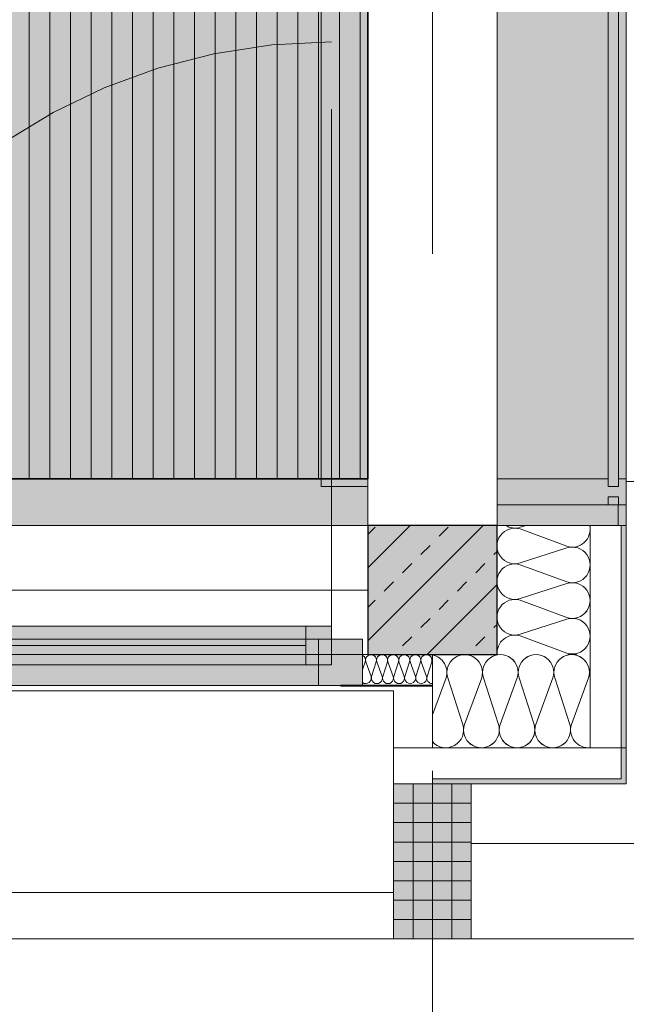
# Model space of a CAD drawing. Header units: metres. Extents: x -49 to 152, y -127 to 99.
# Tile 94 of 177: x -3.5 to -2.32, y -22.4 to -20.5. Entities that reach past the tile are written whole.
import ezdxf

# ---------------------------------------------------------------- set-up
doc = ezdxf.new("R2010")
doc.units = ezdxf.units.M
doc.header["$PDMODE"] = 1
doc.header["$PDSIZE"] = -2
for name, pattern in [('Achsen 01', [5.291531, 3.175, -1.058062, 0.352704, -0.705764]), ('gestrichelt - 01', [2, 1, -1]), ('ISO-07 Punktiert', [0.889, 0.127, -0.762]), ('Raster 01', [2, 1, -1]), ('VW-01 Strichlinie kurz', [2, 1, -1])]:
    doc.linetypes.add(name, pattern=pattern)
doc.layers.get('0').update_dxf_attribs({"lineweight": 25})
for name, color, linetype, lineweight, true_color in [('013_Beton und Stahlbetonarbeiten-000 Brüstung', 7, 'Continuous', 9, 0xa6a6a6), ('013_Beton und Stahlbetonarbeiten-000 Sichtbeton-334 Außenwandöf', 5, 'Continuous', 5, 0x0000ff), ('014_Fassadenarbeiten-000 Aufsicht Betonfertigteile', 7, 'Continuous', 9, 0xc0c0c0), ('014_Fassadenarbeiten-330 mineralische Dämmung', 7, 'Continuous', 9, 0x666666), ('031_Metallbauarbeiten-330 Aufsicht Metallbauarbeiten', 7, 'Continuous', 9, 0xa6a6a6), ('031_Metallbauarbeiten-350 Lamellendecke DS', 7, 'Continuous', 35, 0x666666), ('032_Metallarbeiten-Fenster', 7, 'Continuous', 13, 0x444444), ('032_Metallarbeiten-PR_Fassade', 7, 'Continuous', 13, 0x444444), ('AV1-Achsen', 1, 'Achsen 01', 18, 0xff0000), ('AV1-Raster', 7, 'Raster 01', 9, 0xa6a6a6)]:
    doc.layers.add(name, color=color, linetype=linetype, lineweight=lineweight, true_color=true_color)
for name, color, linetype, lineweight in [('013_Beton und Stahlbetonarbeiten-000 Unterzüge', 7, 'ISO-07 Punktiert', 13), ('013_Beton und Stahlbetonarbeiten-330 Außenstützen', 7, 'Continuous', 25), ('014_Fassadenarbeiten-330 Betonfertigteile vertikal', 7, 'Continuous', 9), ('030_Sonnenschutzarbeiten-BLENDSCHUTZ', 7, 'Continuous', 5), ('039_Trockenbauarbeiten-alllg.', 7, 'Continuous', 9), ('_1.35m (3D)', 7, 'Continuous', 9), ('_GRU (2D)', 7, 'Continuous', 9), ('_OG 3 (2D)', 7, 'Continuous', 9), ('_OG 3 - DS (2D)', 7, 'Continuous', 9), ('Bemaßung-Bemaßung', 7, 'Continuous', 9)]:
    doc.layers.add(name, color=color, linetype=linetype, lineweight=lineweight)
doc.layers.get('0').freeze()
doc.styles.add('Arial', font='arial.ttf')
doc.dimstyles.new('COE 50', dxfattribs={"dimtxt": 100.872396, "dimasz": 0.001414, "dimexe": 0.001, "dimexo": 0.01, "dimgap": 0.001, "dimtad": 1, "dimdec": 3, "dimtxsty": 'Arial', "dimblk": 'VW_SLASH-3', "dimblk1": 'VW_SLASH-3', "dimblk2": 'VW_SLASH-3', "dimcen": 0, "dimadec": 3, "dimazin": 0, "dimtfac": 0.8, "dimtdec": 3, "dimtix": 1, "dimtmove": 0, "dimatfit": 0, "dimldrblk": 'VW_SLASH-2', "dimfxl": 0.002, "dimfxlon": 1, "dimfrac": 2, "dimtolj": 1, "dimarcsym": 0})

# ---------------------------------------------------------------- blocks, each defined once
blk = doc.blocks.new('Group-4')
at = {"layer": 'AV1-Raster'}
blk.add_line((-2.7, -22.95), (-2.7, 1.35), dxfattribs=at)
blk = doc.blocks.new('1.35m (3D)')
at = {"layer": 'AV1-Raster', "color": 7}
blk.add_blockref('Group-4', (0, 0), dxfattribs=at)
blk = doc.blocks.new('VW_SLASH-3')
at = {"color": 0, "linetype": 'ByBlock', "lineweight": -2, "transparency": 16777216}
blk.add_line((0, 0), (-1, 0), dxfattribs=at)
at = {"color": 0, "linetype": 'Continuous', "lineweight": 15, "transparency": 16777216, "flags": 128}
blk.add_lwpolyline([(0.5, 0.5), (-0.5, -0.5)], dxfattribs=at)
blk = doc.blocks.new('*D81')
at = {"layer": '030_Sonnenschutzarbeiten-BLENDSCHUTZ', "color": 0, "lineweight": -2}
for p, q in [((0.425, -18.9), (0.575, -18.9)), ((0.525, -21.3293), (0.525, -18.9707)), ((0.425, -21.4), (0.575, -21.4))]:
    blk.add_line(p, q, dxfattribs=at)
at = {"layer": 'Defpoints', "color": 0}
for p in [(-2.915, -18.9), (0.525, -18.9), (-2.915, -21.4)]:
    blk.add_point(p, dxfattribs=at)
at = {"layer": '030_Sonnenschutzarbeiten-BLENDSCHUTZ', "color": 0, "lineweight": -2, "xscale": 0.070693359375, "yscale": 0.070693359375, "zscale": 0.070693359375}
for p, rotation in [((0.525, -18.9), 90), ((0.525, -21.4), 270)]:
    blk.add_blockref('VW_SLASH-3', p, dxfattribs=dict(at, rotation=rotation))
at = {"layer": '030_Sonnenschutzarbeiten-BLENDSCHUTZ', "color": 0, "lineweight": 13, "insert": (0.3992, -20.15), "char_height": 0.12609, "attachment_point": 5, "rotation": 90, "style": 'Arial'}
blk.add_mtext('\\A1;2,50', dxfattribs=at)
blk = doc.blocks.new('VW_SLASH-2')
at = {"color": 0, "linetype": 'ByBlock', "lineweight": -2, "transparency": 16777216}
blk.add_line((0, 0), (-1, 0), dxfattribs=at)
at = {"color": 0, "linetype": 'Continuous', "lineweight": 15, "transparency": 16777216, "flags": 128}
blk.add_lwpolyline([(0.5, 0.5), (-0.5, -0.5)], dxfattribs=at)
blk = doc.blocks.new('*D83')
at = {"layer": '030_Sonnenschutzarbeiten-BLENDSCHUTZ', "color": 0, "lineweight": -2}
for p, q in [((-5.4, -22.025), (-5.4, -22.175)), ((-2.825, -22.025), (-2.825, -22.175)), ((-2.8957, -22.125), (-5.3293, -22.125))]:
    blk.add_line(p, q, dxfattribs=at)
at = {"layer": 'Defpoints', "color": 0}
for p in [(-5.4, -21.385), (-2.825, -21.385), (-5.4, -22.125)]:
    blk.add_point(p, dxfattribs=at)
at = {"layer": '030_Sonnenschutzarbeiten-BLENDSCHUTZ', "color": 0, "lineweight": -2, "xscale": 0.070693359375, "yscale": 0.070693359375, "zscale": 0.070693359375, "rotation": 180}
blk.add_blockref('VW_SLASH-3', (-5.4, -22.125), dxfattribs=at)
at = {"layer": '030_Sonnenschutzarbeiten-BLENDSCHUTZ', "color": 0, "lineweight": -2, "xscale": 0.070693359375, "yscale": 0.070693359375, "zscale": 0.070693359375}
blk.add_blockref('VW_SLASH-3', (-2.825, -22.125), dxfattribs=at)
at = {"layer": '030_Sonnenschutzarbeiten-BLENDSCHUTZ', "color": 0, "lineweight": 13, "insert": (-4.1125, -21.9783), "char_height": 0.12609, "attachment_point": 5, "style": 'Arial'}
blk.add_mtext('\\A1;2,57\\S5^ ;', dxfattribs=at)
blk = doc.blocks.new('Group-319')
at = {"layer": '014_Fassadenarbeiten-330 mineralische Dämmung', "transparency": 33554687, "flags": 128}
for points in [[(-21.5876, 2.44, -0.324435), (-21.6002, 2.4016, -0.324435), (-21.6406, 2.4016, -0.324435), (-21.6532, 2.44), (-21.6199, 2.53, 0.324488), (-21.6325, 2.5685, 0.324488), (-21.6729, 2.5685, 0.324488), (-21.6855, 2.53), (-21.6565, 2.44, -0.324435), (-21.6691, 2.4016, -0.324435), (-21.7095, 2.4016, -0.324435), (-21.7221, 2.44), (-21.6888, 2.53, 0.54007), (-21.725, 2.5748)], [(-21.7221, 2.44, 1.372583), (-21.6565, 2.44), (-21.6855, 2.53, -1.372995), (-21.6199, 2.53), (-21.6532, 2.44, 1.372583), (-21.5876, 2.44), (-21.6165, 2.53, -1.372995), (-21.551, 2.53)], [(-21.7221, 2.44, 0.324435), (-21.7095, 2.4016, 0.324435), (-21.6691, 2.4016, 0.324435), (-21.6565, 2.44), (-21.6855, 2.53, -0.324488), (-21.6729, 2.5685, -0.324488), (-21.6325, 2.5685, -0.324488), (-21.6199, 2.53), (-21.6532, 2.44, 0.324435), (-21.6406, 2.4016, 0.324435), (-21.6002, 2.4016, 0.324435), (-21.5876, 2.44), (-21.6165, 2.53, -0.324488), (-21.604, 2.5685, -0.324488), (-21.5635, 2.5685, -0.324488), (-21.551, 2.53), (-21.5842, 2.44, 0.324435), (-21.5717, 2.4016, 0.324435), (-21.5312, 2.4016, 0.324435), (-21.5187, 2.44), (-21.5476, 2.53, -0.324488), (-21.535, 2.5685, -0.324488), (-21.4946, 2.5685, -0.324488), (-21.482, 2.53), (-21.5153, 2.44, 0.579745), (-21.475, 2.3958)], [(-21.475, 2.5187), (-21.4786, 2.53, -0.221906), (-21.475, 2.5589)], [(-21.725, 2.4384, -0.131588), (-21.725, 2.4205)]]:
    blk.add_lwpolyline(points, format="xyb", dxfattribs=at)
blk = doc.blocks.new('Group-320')
at = {"layer": '014_Fassadenarbeiten-330 mineralische Dämmung', "transparency": 33554687}
blk.add_blockref('Group-319', (0, 0), dxfattribs=at)
blk = doc.blocks.new('Parametric Object-48')
at = {"layer": '014_Fassadenarbeiten-330 mineralische Dämmung', "color": 7, "transparency": 33554687}
blk.add_blockref('Group-320', (0, 0), dxfattribs=at)
at = {"layer": '014_Fassadenarbeiten-330 mineralische Dämmung', "color": 0, "flags": 1}
for tag in ['IFC_UUID', 'instanceID', 'prm0_name', 'prm0_type', 'prm0_value', 'prm1_name', 'prm1_type', 'prm1_value', 'prm2_name', 'prm2_type', 'prm2_value', 'prm3_name', 'prm3_type', 'prm3_value', 'prm4_name', 'prm4_type', 'prm4_value', 'prm5_name', 'prm5_type', 'prm5_value', 'prm6_name', 'prm6_type', 'prm6_value']:
    blk.add_attdef(tag, (-2.5831, -21.7298), '', height=0.00018, dxfattribs=at)
blk = doc.blocks.new('Group-322')
at = {"layer": '014_Fassadenarbeiten-330 mineralische Dämmung', "transparency": 33554687, "flags": 128}
for points in [[(-21.77, 2.4668, 0.324435), (-21.7316, 2.4794, 0.324435), (-21.7316, 2.5198, 0.324435), (-21.77, 2.5324), (-21.86, 2.5035, -0.324488), (-21.8985, 2.516, -0.324488), (-21.8985, 2.5565, -0.324488), (-21.86, 2.569), (-21.77, 2.5358, 0.324435), (-21.7316, 2.5483, 0.324435), (-21.7316, 2.5888, 0.324435), (-21.77, 2.6013), (-21.86, 2.5724, -0.324488), (-21.8985, 2.585, -0.324488), (-21.8985, 2.6254, -0.324488), (-21.86, 2.638), (-21.77, 2.6047, 0.324435), (-21.7316, 2.6173, 0.324435), (-21.7316, 2.6577, 0.324435), (-21.77, 2.6703), (-21.86, 2.6414, -0.813291), (-21.8933, 2.7)], [(-21.7256, 2.7, -0.450728), (-21.77, 2.6737), (-21.8412, 2.7)], [(-21.77, 2.3979, 1.372583), (-21.77, 2.4635), (-21.86, 2.4345, -1.372995), (-21.86, 2.5001), (-21.77, 2.4668, 1.372583), (-21.77, 2.5324), (-21.86, 2.5035, -1.372995), (-21.86, 2.569), (-21.77, 2.5358, 1.372583), (-21.77, 2.6013), (-21.86, 2.5724, -1.372995), (-21.86, 2.638)], [(-21.77, 2.5324, -0.324435), (-21.7316, 2.5198, -0.324435), (-21.7316, 2.4794, -0.324435), (-21.77, 2.4668), (-21.86, 2.5001, 0.324488), (-21.8985, 2.4875, 0.324488), (-21.8985, 2.4471, 0.324488), (-21.86, 2.4345), (-21.77, 2.4635, -0.324435), (-21.7316, 2.4509, -0.324435), (-21.7316, 2.4105, -0.324435), (-21.77, 2.3979), (-21.86, 2.4312, 0.54007), (-21.9048, 2.395)], [(-21.7684, 2.395, -0.131588), (-21.7505, 2.395)]]:
    blk.add_lwpolyline(points, format="xyb", dxfattribs=at)
blk = doc.blocks.new('Group-323')
at = {"layer": '014_Fassadenarbeiten-330 mineralische Dämmung', "transparency": 33554687}
blk.add_blockref('Group-322', (0, 0), dxfattribs=at)
blk = doc.blocks.new('Parametric Object-49')
at = {"layer": '014_Fassadenarbeiten-330 mineralische Dämmung', "color": 7, "transparency": 33554687}
blk.add_blockref('Group-323', (0, 0), dxfattribs=at)
at = {"layer": '014_Fassadenarbeiten-330 mineralische Dämmung', "color": 0, "flags": 1}
for tag in ['IFC_UUID', 'instanceID', 'prm0_name', 'prm0_type', 'prm0_value', 'prm1_name', 'prm1_type', 'prm1_value', 'prm2_name', 'prm2_type', 'prm2_value', 'prm3_name', 'prm3_type', 'prm3_value', 'prm4_name', 'prm4_type', 'prm4_value', 'prm5_name', 'prm5_type', 'prm5_value', 'prm6_name', 'prm6_type', 'prm6_value']:
    blk.add_attdef(tag, (-2.7, -22.0175), '', height=0.00018, dxfattribs=at)
blk = doc.blocks.new('*D459')
at = {"layer": 'Bemaßung-Bemaßung', "color": 0, "linetype": 'Continuous', "lineweight": -2}
for p, q in [((-2.625, -24.175), (-2.625, -24.325)), ((-1.425, -24.175), (-1.425, -24.325)), ((-2.5543, -24.275), (-1.4957, -24.275))]:
    blk.add_line(p, q, dxfattribs=at)
at = {"layer": 'Defpoints', "color": 0}
for p in [(-2.625, -22.275), (-1.425, -22.275), (-1.425, -24.275)]:
    blk.add_point(p, dxfattribs=at)
at = {"layer": 'Bemaßung-Bemaßung', "color": 0, "lineweight": -2, "xscale": 0.070693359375, "yscale": 0.070693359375, "zscale": 0.070693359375, "rotation": 180}
blk.add_blockref('VW_SLASH-3', (-2.625, -24.275), dxfattribs=at)
at = {"layer": 'Bemaßung-Bemaßung', "color": 0, "lineweight": -2, "xscale": 0.070693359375, "yscale": 0.070693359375, "zscale": 0.070693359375}
blk.add_blockref('VW_SLASH-3', (-1.425, -24.275), dxfattribs=at)
at = {"layer": 'Bemaßung-Bemaßung', "color": 0, "insert": (-2.025, -24.1644), "char_height": 0.10087, "attachment_point": 5, "style": 'Arial'}
blk.add_mtext('\\A1;1,20', dxfattribs=at)
blk = doc.blocks.new('*D460')
at = {"layer": 'Bemaßung-Bemaßung', "color": 0, "linetype": 'Continuous', "lineweight": -2}
for p, q in [((-2.775, -24.175), (-2.775, -24.325)), ((-2.625, -24.175), (-2.625, -24.325)), ((-2.8457, -24.275), (-2.9164, -24.275)), ((-2.775, -24.275), (-2.625, -24.275)), ((-2.5543, -24.275), (-2.4836, -24.275))]:
    blk.add_line(p, q, dxfattribs=at)
at = {"layer": 'Defpoints', "color": 0}
for p in [(-2.775, -22.275), (-2.625, -22.275), (-2.625, -24.275)]:
    blk.add_point(p, dxfattribs=at)
at = {"layer": 'Bemaßung-Bemaßung', "color": 0, "lineweight": -2, "xscale": 0.070693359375, "yscale": 0.070693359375, "zscale": 0.070693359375}
blk.add_blockref('VW_SLASH-3', (-2.775, -24.275), dxfattribs=at)
at = {"layer": 'Bemaßung-Bemaßung', "color": 0, "lineweight": -2, "xscale": 0.070693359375, "yscale": 0.070693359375, "zscale": 0.070693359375, "rotation": 180}
blk.add_blockref('VW_SLASH-3', (-2.625, -24.275), dxfattribs=at)
at = {"layer": 'Bemaßung-Bemaßung', "color": 0, "insert": (-2.7, -24.5545), "char_height": 0.10087, "attachment_point": 5, "style": 'Arial'}
blk.add_mtext('\\A1;15', dxfattribs=at)
blk = doc.blocks.new('*D461')
at = {"layer": 'Bemaßung-Bemaßung', "color": 0, "linetype": 'Continuous', "lineweight": -2}
for p, q in [((-3.975, -24.175), (-3.975, -24.325)), ((-2.775, -24.175), (-2.775, -24.325)), ((-3.9043, -24.275), (-2.8457, -24.275))]:
    blk.add_line(p, q, dxfattribs=at)
at = {"layer": 'Defpoints', "color": 0}
for p in [(-3.975, -22.275), (-2.775, -22.275), (-2.775, -24.275)]:
    blk.add_point(p, dxfattribs=at)
at = {"layer": 'Bemaßung-Bemaßung', "color": 0, "lineweight": -2, "xscale": 0.070693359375, "yscale": 0.070693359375, "zscale": 0.070693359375, "rotation": 180}
blk.add_blockref('VW_SLASH-3', (-3.975, -24.275), dxfattribs=at)
at = {"layer": 'Bemaßung-Bemaßung', "color": 0, "lineweight": -2, "xscale": 0.070693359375, "yscale": 0.070693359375, "zscale": 0.070693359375}
blk.add_blockref('VW_SLASH-3', (-2.775, -24.275), dxfattribs=at)
at = {"layer": 'Bemaßung-Bemaßung', "color": 0, "insert": (-3.375, -24.1644), "char_height": 0.10087, "attachment_point": 5, "style": 'Arial'}
blk.add_mtext('\\A1;1,20', dxfattribs=at)
blk = doc.blocks.new('*D544')
at = {"layer": 'Bemaßung-Bemaßung', "color": 0, "lineweight": -2}
for p, q in [((-5.275, -23.675), (-5.275, -23.825)), ((-2.825, -23.675), (-2.825, -23.825)), ((-2.8957, -23.775), (-5.2043, -23.775))]:
    blk.add_line(p, q, dxfattribs=at)
at = {"layer": 'Defpoints', "color": 0}
for p in [(-5.275, -21.475), (-2.825, -21.475), (-5.275, -23.775)]:
    blk.add_point(p, dxfattribs=at)
at = {"layer": 'Bemaßung-Bemaßung', "color": 0, "lineweight": -2, "xscale": 0.070693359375, "yscale": 0.070693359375, "zscale": 0.070693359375, "rotation": 180}
blk.add_blockref('VW_SLASH-3', (-5.275, -23.775), dxfattribs=at)
at = {"layer": 'Bemaßung-Bemaßung', "color": 0, "lineweight": -2, "xscale": 0.070693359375, "yscale": 0.070693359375, "zscale": 0.070693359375}
blk.add_blockref('VW_SLASH-3', (-2.825, -23.775), dxfattribs=at)
at = {"layer": 'Bemaßung-Bemaßung', "color": 0, "insert": (-4.05, -23.6644), "char_height": 0.10087, "attachment_point": 5, "style": 'Arial'}
blk.add_mtext('\\A1;2,45', dxfattribs=at)
blk = doc.blocks.new('*D545')
at = {"layer": 'Bemaßung-Bemaßung', "color": 0, "lineweight": -2}
for p, q in [((-2.825, -23.675), (-2.825, -23.825)), ((-2.575, -23.675), (-2.575, -23.825)), ((-2.6457, -23.775), (-2.7543, -23.775))]:
    blk.add_line(p, q, dxfattribs=at)
at = {"layer": 'Defpoints', "color": 0}
for p in [(-2.825, -21.475), (-2.575, -21.475), (-2.825, -23.775)]:
    blk.add_point(p, dxfattribs=at)
at = {"layer": 'Bemaßung-Bemaßung', "color": 0, "lineweight": -2, "xscale": 0.070693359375, "yscale": 0.070693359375, "zscale": 0.070693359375, "rotation": 180}
blk.add_blockref('VW_SLASH-3', (-2.825, -23.775), dxfattribs=at)
at = {"layer": 'Bemaßung-Bemaßung', "color": 0, "lineweight": -2, "xscale": 0.070693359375, "yscale": 0.070693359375, "zscale": 0.070693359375}
blk.add_blockref('VW_SLASH-3', (-2.575, -23.775), dxfattribs=at)
at = {"layer": 'Bemaßung-Bemaßung', "color": 0, "insert": (-2.7, -23.6735), "char_height": 0.10087, "attachment_point": 5, "style": 'Arial'}
blk.add_mtext('\\A1;25', dxfattribs=at)
blk = doc.blocks.new('*D546')
at = {"layer": 'Bemaßung-Bemaßung', "color": 0, "lineweight": -2}
for p, q in [((-2.575, -23.675), (-2.575, -23.825)), ((-0.125, -23.675), (-0.125, -23.825)), ((-0.1957, -23.775), (-2.5043, -23.775))]:
    blk.add_line(p, q, dxfattribs=at)
at = {"layer": 'Defpoints', "color": 0}
for p in [(-2.575, -21.475), (-0.125, -21.725), (-2.575, -23.775)]:
    blk.add_point(p, dxfattribs=at)
at = {"layer": 'Bemaßung-Bemaßung', "color": 0, "lineweight": -2, "xscale": 0.070693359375, "yscale": 0.070693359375, "zscale": 0.070693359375, "rotation": 180}
blk.add_blockref('VW_SLASH-3', (-2.575, -23.775), dxfattribs=at)
at = {"layer": 'Bemaßung-Bemaßung', "color": 0, "lineweight": -2, "xscale": 0.070693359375, "yscale": 0.070693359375, "zscale": 0.070693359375}
blk.add_blockref('VW_SLASH-3', (-0.125, -23.775), dxfattribs=at)
at = {"layer": 'Bemaßung-Bemaßung', "color": 0, "insert": (-1.35, -23.6644), "char_height": 0.10087, "attachment_point": 5, "style": 'Arial'}
blk.add_mtext('\\A1;2,45', dxfattribs=at)
blk = doc.blocks.new('*D745')
at = {"layer": 'Bemaßung-Bemaßung', "color": 0, "linetype": 'Continuous', "lineweight": -2}
for p, q in [((-7.975, -23.175), (-7.975, -23.325)), ((-2.575, -23.175), (-2.575, -23.325)), ((-2.6457, -23.275), (-7.9043, -23.275))]:
    blk.add_line(p, q, dxfattribs=at)
at = {"layer": 'Defpoints', "color": 0}
for p in [(-7.975, -21.475), (-2.575, -21.475), (-7.975, -23.275)]:
    blk.add_point(p, dxfattribs=at)
at = {"layer": 'Bemaßung-Bemaßung', "color": 0, "lineweight": -2, "xscale": 0.070693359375, "yscale": 0.070693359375, "zscale": 0.070693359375, "rotation": 180}
blk.add_blockref('VW_SLASH-3', (-7.975, -23.275), dxfattribs=at)
at = {"layer": 'Bemaßung-Bemaßung', "color": 0, "lineweight": -2, "xscale": 0.070693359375, "yscale": 0.070693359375, "zscale": 0.070693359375}
blk.add_blockref('VW_SLASH-3', (-2.575, -23.275), dxfattribs=at)
at = {"layer": 'Bemaßung-Bemaßung', "color": 0, "insert": (-5.275, -23.1644), "char_height": 0.10087, "attachment_point": 5, "style": 'Arial'}
blk.add_mtext('\\A1;5,40', dxfattribs=at)
blk = doc.blocks.new('*D746')
at = {"layer": 'Bemaßung-Bemaßung', "color": 0, "linetype": 'Continuous', "lineweight": -2}
for p, q in [((-2.575, -23.175), (-2.575, -23.325)), ((-0.21, -23.175), (-0.21, -23.325)), ((-0.2807, -23.275), (-2.5043, -23.275))]:
    blk.add_line(p, q, dxfattribs=at)
at = {"layer": 'Defpoints', "color": 0}
for p in [(-0.21, -21.39), (-2.575, -21.475), (-2.575, -23.275)]:
    blk.add_point(p, dxfattribs=at)
at = {"layer": 'Bemaßung-Bemaßung', "color": 0, "lineweight": -2, "xscale": 0.070693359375, "yscale": 0.070693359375, "zscale": 0.070693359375, "rotation": 180}
blk.add_blockref('VW_SLASH-3', (-2.575, -23.275), dxfattribs=at)
at = {"layer": 'Bemaßung-Bemaßung', "color": 0, "lineweight": -2, "xscale": 0.070693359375, "yscale": 0.070693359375, "zscale": 0.070693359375}
blk.add_blockref('VW_SLASH-3', (-0.21, -23.275), dxfattribs=at)
at = {"layer": 'Bemaßung-Bemaßung', "color": 0, "insert": (-1.3925, -23.1476), "char_height": 0.100872, "attachment_point": 5, "style": 'Arial'}
blk.add_mtext('\\A1;2,36\\S5^ ;', dxfattribs=at)
blk = doc.blocks.new('Group-427')
at = {"layer": '032_Metallarbeiten-PR_Fassade', "linetype": 'Continuous', "lineweight": 0}
for color, points in [(7, [(-2.575, -13.965), (-2.325, -13.965), (-2.325, -21.475), (-2.575, -21.475)]), (253, [(-2.34, -21.42), (-2.36, -21.42), (-2.36, -21.435), (-2.575, -21.435), (-2.575, -21.385), (-2.36, -21.385), (-2.36, -21.4), (-2.34, -21.4), (-2.34, -21.385), (-2.325, -21.385), (-2.325, -21.435), (-2.34, -21.435)])]:
    blk.add_hatch(color=color, dxfattribs=at).paths.add_polyline_path(points)
at = {"layer": '032_Metallarbeiten-PR_Fassade', "linetype": 'Continuous', "lineweight": 0, "transparency": 33554564}
blk.add_hatch(color=255, dxfattribs=at).paths.add_polyline_path([(-2.3408, -21.475), (-2.575, -21.475), (-2.575, -21.435), (-2.3408, -21.435)])
at = {"layer": '032_Metallarbeiten-PR_Fassade', "color": 251, "flags": 128}
for points in [[(-2.575, -13.965), (-2.325, -13.965), (-2.325, -21.475), (-2.575, -21.475)], [(-2.34, -20.26), (-2.34, -21.4), (-2.36, -21.4), (-2.36, -20.26)], [(-2.34, -21.42), (-2.36, -21.42), (-2.36, -21.435), (-2.575, -21.435), (-2.575, -21.385), (-2.36, -21.385), (-2.36, -21.4), (-2.34, -21.4), (-2.34, -21.385), (-2.325, -21.385), (-2.325, -21.435), (-2.34, -21.435)], [(-2.3408, -21.475), (-2.575, -21.475), (-2.575, -21.435), (-2.3408, -21.435)]]:
    blk.add_lwpolyline(points, close=True, dxfattribs=at)
blk = doc.blocks.new('COE - Fenster 01')
at = {"layer": '032_Metallarbeiten-Fenster', "linetype": 'Continuous', "lineweight": 0}
for points in [[(-0.03, 2.515), (-0.03, 2.43), (0.06, 2.43), (0.06, 2.515)], [(0.02, 2.455), (0.02, 2.405), (-0.055, 2.405), (-0.055, 2.455)], [(-0.03, 2.43), (0.06, 2.43), (0.06, 0.17), (-0.03, 0.17)], [(0.02, 2.405), (0.02, 1.375), (-0.055, 1.375), (-0.055, 2.405)]]:
    blk.add_hatch(color=7, dxfattribs=at).paths.add_polyline_path(points)
at = {"layer": '032_Metallarbeiten-Fenster', "color": 7, "linetype": 'gestrichelt - 01', "lineweight": 18, "transparency": 33554687}
blk.add_line((-0.055, 2.455), (-1.185, 2.455), dxfattribs=at)
at = {"layer": '032_Metallarbeiten-Fenster', "color": 7, "lineweight": 18}
blk.add_line((-0.0175, 2.405), (-0.0175, 1.375), dxfattribs=at)
at = {"layer": '032_Metallarbeiten-Fenster', "color": 7, "lineweight": 18, "flags": 128}
for points in [[(-0.03, 2.515), (-0.03, 2.43), (0.06, 2.43), (0.06, 2.515)], [(0.02, 2.455), (0.02, 2.405), (-0.055, 2.405), (-0.055, 2.455)], [(-0.03, 2.43), (0.06, 2.43), (0.06, 0.17), (-0.03, 0.17)], [(0.02, 2.405), (0.02, 1.375), (-0.055, 1.375), (-0.055, 2.405)]]:
    blk.add_lwpolyline(points, close=True, dxfattribs=at)
at = {"layer": '032_Metallarbeiten-Fenster', "color": 7, "linetype": 'gestrichelt - 01', "lineweight": 18, "transparency": 33554687}
blk.add_arc((-0.055, 2.455), 1.13, 180.0004, 270, dxfattribs=at)
blk = doc.blocks.new('Group-454')
at = {"layer": '014_Fassadenarbeiten-330 mineralische Dämmung', "transparency": 33554687, "flags": 128}
for points in [[(15.4589, -23.284, 0.513088), (15.4692, -23.27), (15.4602, -23.242, -1.372995), (15.4806, -23.242), (15.4703, -23.27, 1.372583), (15.4907, -23.27), (15.4817, -23.242, -1.372995), (15.5021, -23.242), (15.4917, -23.27, 1.372583), (15.5121, -23.27)], [(15.4703, -23.27, 1.372583), (15.4907, -23.27), (15.4817, -23.242, -1.372995), (15.5021, -23.242), (15.4917, -23.27, 1.372583), (15.5121, -23.27), (15.5031, -23.242, -1.372995), (15.5235, -23.242), (15.5132, -23.27, 1.372583), (15.5336, -23.27), (15.5246, -23.242, -1.372995), (15.545, -23.242), (15.5346, -23.27, 1.372583), (15.555, -23.27), (15.546, -23.242, -1.372995), (15.5664, -23.242)], [(15.5132, -23.27, 0.324435), (15.5171, -23.282, 0.324435), (15.5297, -23.282, 0.324435), (15.5336, -23.27), (15.5246, -23.242, -0.324488), (15.5285, -23.23, -0.324488), (15.5411, -23.23, -0.324488), (15.545, -23.242), (15.5346, -23.27, 0.324435), (15.5385, -23.282, 0.324435), (15.5511, -23.282, 0.324435), (15.555, -23.27), (15.546, -23.242, -0.324488), (15.5499, -23.23, -0.324488), (15.5625, -23.23, -0.324488), (15.5664, -23.242), (15.5561, -23.27, 0.324435), (15.56, -23.282, 0.324435), (15.5726, -23.282, 0.324435), (15.5765, -23.27), (15.5675, -23.242, -0.324488), (15.5714, -23.23, -0.324488), (15.584, -23.23, -0.324488), (15.5879, -23.242), (15.5775, -23.27, 0.719228), (15.5939, -23.2821)], [(15.5939, -23.2574), (15.5889, -23.242, -0.356824), (15.5939, -23.2294)]]:
    blk.add_lwpolyline(points, format="xyb", dxfattribs=at)
blk = doc.blocks.new('Group-458')
at = {"layer": '014_Fassadenarbeiten-330 mineralische Dämmung', "transparency": 33554687}
blk.add_blockref('Group-454', (0, 0), dxfattribs=at)
blk = doc.blocks.new('Parametric Object-63')
at = {"layer": '014_Fassadenarbeiten-330 mineralische Dämmung', "color": 7, "transparency": 33554687}
blk.add_blockref('Group-458', (0, 0), dxfattribs=at)
at = {"layer": '014_Fassadenarbeiten-330 mineralische Dämmung', "color": 0, "flags": 1}
for tag in ['IFC_UUID', 'instanceID', 'prm0_name', 'prm0_type', 'prm0_value', 'prm1_name', 'prm1_type', 'prm1_value', 'prm2_name', 'prm2_type', 'prm2_value', 'prm3_name', 'prm3_type', 'prm3_value', 'prm4_name', 'prm4_type', 'prm4_value', 'prm5_name', 'prm5_type', 'prm5_value', 'prm6_name', 'prm6_type', 'prm6_value']:
    blk.add_attdef(tag, (-2.835, -21.7974), '', height=0.00018, dxfattribs=at)
blk = doc.blocks.new('Group-881')
at = {"layer": 'AV1-Achsen'}
blk.add_line((-43.35, -21.6), (4.2, -21.6), dxfattribs=at)
blk = doc.blocks.new('GRU (2D)')
at = {"layer": 'AV1-Achsen', "color": 7}
blk.add_blockref('Group-881', (0, 0), dxfattribs=at)
blk = doc.blocks.new('OG 3 - DS (2D)')
at = {"layer": '030_Sonnenschutzarbeiten-BLENDSCHUTZ', "linetype": 'Continuous', "lineweight": 0, "transparency": 33554610}
for points in [[(-2.915, -21.4), (-2.825, -21.4), (-2.825, -18.9), (-2.915, -18.9)], [(-2.825, -21.385), (-2.825, -21.475), (-5.4, -21.475), (-5.4, -21.385)]]:
    blk.add_hatch(color=6, dxfattribs=at).paths.add_polyline_path(points)
at = {"layer": '031_Metallbauarbeiten-350 Lamellendecke DS', "linetype": 'Continuous', "lineweight": 0, "transparency": 33554508}
for color, points in [(254, [(-5.55, -16.075), (-7.975, -16.075), (-7.975, -21.385), (-2.825, -21.385), (-2.825, -16.075), (-5.25, -16.075), (-5.25, -16.3454), (-5.55, -16.3454)]), (40, [(-7.975, -16.075), (-2.825, -16.075), (-2.825, -21.385), (-7.975, -21.385)])]:
    blk.add_hatch(color=color, dxfattribs=at).paths.add_polyline_path(points)
at = {"layer": '031_Metallbauarbeiten-350 Lamellendecke DS', "linetype": 'Continuous', "lineweight": 9, "transparency": 33554508}
h = blk.add_hatch(dxfattribs=at)
h.set_pattern_fill('Lamellendecke', color=252, style=0, pattern_type=2)
h.set_pattern_definition([(90, (0, 0), (0.04, 0), [])])
h.paths.add_polyline_path([(-5.55, -16.075), (-7.975, -16.075), (-7.975, -21.385), (-2.825, -21.385), (-2.825, -16.075), (-5.25, -16.075), (-5.25, -16.3454), (-5.55, -16.3454)])
at = {"layer": '030_Sonnenschutzarbeiten-BLENDSCHUTZ', "color": 6, "lineweight": 13, "flags": 128}
for points in [[(-2.915, -21.4), (-2.825, -21.4), (-2.825, -18.9), (-2.915, -18.9)], [(-2.825, -21.385), (-2.825, -21.475), (-5.4, -21.475), (-5.4, -21.385)]]:
    blk.add_lwpolyline(points, close=True, dxfattribs=at)
at = {"layer": '031_Metallbauarbeiten-350 Lamellendecke DS', "flags": 128}
blk.add_lwpolyline([(-5.55, -16.075), (-7.975, -16.075), (-7.975, -21.385), (-2.825, -21.385), (-2.825, -16.075), (-5.25, -16.075), (-5.25, -16.3454), (-5.55, -16.3454)], close=True, dxfattribs=at)
at = {"layer": '030_Sonnenschutzarbeiten-BLENDSCHUTZ', "color": 7, "lineweight": 13}
for p1, p2, distance, text, picture, middle in [((-2.915, -21.4), (-2.915, -18.9), -3.44, '2,50', '*D81', (0.3992, -20.15)), ((-2.825, -21.385), (-5.4, -21.385), 0.74, '2,57\\S5^ ;', '*D83', (-4.1125, -21.9783))]:
    dim = blk.add_aligned_dim(p1=p1, p2=p2, distance=distance, text=text, dimstyle='COE 50', override={"dimtxt": 0.12609, "dimasz": 0.070693, "dimexe": 0.05, "dimgap": 0.05, "dimpost": '<>', "dimtxsty": 'Arial', "dimtmove": 2, "dimfxl": 0.1}, dxfattribs=at)
    dim.commit()
    dim.dimension.update_dxf_attribs({"geometry": picture, "text_midpoint": middle})
blk = doc.blocks.new('OG 3 (2D)')
at = {"layer": '013_Beton und Stahlbetonarbeiten-000 Unterzüge', "linetype": 'VW-01 Strichlinie kurz', "flags": 128}
blk.add_lwpolyline([(-2.825, -13.625), (-2.575, -13.625), (-2.575, -21.475), (-2.825, -21.475)], close=True, dxfattribs=at)
at = {"layer": '014_Fassadenarbeiten-000 Aufsicht Betonfertigteile', "flags": 128}
blk.add_lwpolyline([(-39.455, -21.905), (0.305, -21.905), (0.675, -22.275), (-39.825, -22.275)], close=True, dxfattribs=at)
at = {"layer": 'Bemaßung-Bemaßung', "linetype": 'Continuous'}
for base, p1, p2, text, override, picture, middle in [((-2.775, -24.275), (-3.975, -22.275), (-2.775, -22.275), '1,20', {"dimtxt": 0.100872, "dimasz": 0.070693, "dimexe": 0.05, "dimgap": 0.05, "dimpost": '<>', "dimtxsty": 'Arial', "dimtmove": 2, "dimfxl": 0.1}, '*D461', (-3.375, -24.1644)), ((-2.625, -24.275), (-2.775, -22.275), (-2.625, -22.275), '15', {"dimtxt": 0.100872, "dimasz": 0.070693, "dimexe": 0.05, "dimgap": 0.05, "dimpost": '<>', "dimtxsty": 'Arial', "dimtix": 0, "dimtmove": 2, "dimfxl": 0.1}, '*D460', (-2.7, -24.5545)), ((-1.425, -24.275), (-2.625, -22.275), (-1.425, -22.275), '1,20', {"dimtxt": 0.100872, "dimasz": 0.070693, "dimexe": 0.05, "dimgap": 0.05, "dimpost": '<>', "dimtxsty": 'Arial', "dimtmove": 2, "dimfxl": 0.1}, '*D459', (-2.025, -24.1644))]:
    dim = blk.add_linear_dim(base=base, p1=p1, p2=p2, text=text, dimstyle='COE 50', override=override, dxfattribs=at)
    dim.commit()
    dim.dimension.update_dxf_attribs({"geometry": picture, "text_midpoint": middle})
at = {"color": 255}
for points, layer in [([(-5.275, -21.725), (-5.275, -21.475), (-2.825, -21.475), (-2.825, -21.725)], '013_Beton und Stahlbetonarbeiten-000 Brüstung'), ([(-2.325, -21.39), (-2.325, -21.975), (-2.625, -21.975), (-2.625, -22.09), (-0.075, -22.09), (-0.075, -21.725), (-0.125, -21.725), (-0.125, -21.475), (-0.21, -21.39)], '031_Metallbauarbeiten-330 Aufsicht Metallbauarbeiten'), ([(-5.4, -21.795), (-2.775, -21.795), (-2.775, -22.185), (-5.4, -22.185)], '031_Metallbauarbeiten-330 Aufsicht Metallbauarbeiten')]:
    blk.add_wipeout(points, dxfattribs=at).dxf.layer = layer
at = {"layer": '013_Beton und Stahlbetonarbeiten-330 Außenstützen', "linetype": 'Continuous', "lineweight": 0, "true_color": 0xc0c0c0}
blk.add_hatch(color=9, dxfattribs=at).paths.add_polyline_path([(-2.575, -21.475), (-2.825, -21.475), (-2.825, -21.725), (-2.575, -21.725)])
at = {"layer": '013_Beton und Stahlbetonarbeiten-330 Außenstützen', "linetype": 'Continuous', "lineweight": 13}
h = blk.add_hatch(dxfattribs=at)
h.set_pattern_fill('Stahlbeton', color=251, style=0, pattern_type=2)
h.set_pattern_definition([(45, (0, 0), (0.0707107, -0.0707107), [0.025, -0.025])])
h.paths.add_polyline_path([(-2.575, -21.475), (-2.825, -21.475), (-2.825, -21.725), (-2.575, -21.725)])
h = blk.add_hatch(dxfattribs=at)
h.set_pattern_fill('Stahlbeton-1', color=251, style=0, pattern_type=2)
h.set_pattern_definition([(-135, (0.03106, -0.03313), (0.0707107, -0.0707107), [])])
h.paths.add_polyline_path([(-2.575, -21.475), (-2.825, -21.475), (-2.825, -21.725), (-2.575, -21.725)])
at = {"layer": '014_Fassadenarbeiten-330 Betonfertigteile vertikal', "linetype": 'Continuous', "lineweight": 0}
blk.add_hatch(color=9, dxfattribs=at).paths.add_polyline_path([(-2.625, -21.975), (-2.775, -21.975), (-2.775, -22.275), (-2.625, -22.275)])
at = {"layer": '014_Fassadenarbeiten-330 Betonfertigteile vertikal', "linetype": 'Continuous', "lineweight": 9}
h = blk.add_hatch(dxfattribs=at)
h.set_pattern_fill('Stahlbetonfertigteil', color=8, style=0, pattern_type=2)
h.set_pattern_definition([(-90, (0, 0), (0.0375, 0), [])])
h.paths.add_polyline_path([(-2.625, -21.975), (-2.775, -21.975), (-2.775, -22.275), (-2.625, -22.275)])
at = {"layer": '014_Fassadenarbeiten-330 Betonfertigteile vertikal', "linetype": 'Continuous', "lineweight": 13}
h = blk.add_hatch(dxfattribs=at)
h.set_pattern_fill('Stahlbetonfertigteil-1', color=8, style=0, pattern_type=2)
h.set_pattern_definition([(0, (0, 0), (2e-18, -0.0375), [])])
h.paths.add_polyline_path([(-2.625, -21.975), (-2.775, -21.975), (-2.775, -22.275), (-2.625, -22.275)])
at = {"layer": '032_Metallarbeiten-Fenster', "linetype": 'Continuous', "lineweight": 0, "transparency": 33554687}
blk.add_hatch(color=181, dxfattribs=at).paths.add_polyline_path([(-2.8769, -21.7843), (-2.7, -21.7843), (-2.7, -21.7863), (-2.8769, -21.7863)])
at = {"layer": '013_Beton und Stahlbetonarbeiten-000 Brüstung', "flags": 128}
blk.add_lwpolyline([(-5.275, -21.725), (-5.275, -21.475), (-2.825, -21.475), (-2.825, -21.725)], close=True, dxfattribs=at)
at = {"layer": '013_Beton und Stahlbetonarbeiten-000 Sichtbeton-334 Außenwandöf', "color": 30}
for points in [[(-2.825, -21.475), (-2.575, -21.475), (-2.775, -21.525), (-2.575, -21.525)], [(-2.775, -21.525), (-2.775, -21.725), (-2.825, -21.475), (-2.825, -21.725)]]:
    blk.add_solid(points, dxfattribs=at)
at = {"layer": '013_Beton und Stahlbetonarbeiten-000 Unterzüge', "linetype": 'VW-01 Strichlinie kurz', "flags": 128}
blk.add_lwpolyline([(-5.275, -21.725), (-5.275, -21.475), (-2.825, -21.475), (-2.825, -21.725)], close=True, dxfattribs=at)
at = {"layer": '013_Beton und Stahlbetonarbeiten-330 Außenstützen', "flags": 128}
blk.add_lwpolyline([(-2.575, -21.475), (-2.825, -21.475), (-2.825, -21.725), (-2.575, -21.725)], close=True, dxfattribs=at)
at = {"layer": '014_Fassadenarbeiten-330 Betonfertigteile vertikal', "flags": 128}
blk.add_lwpolyline([(-2.625, -21.975), (-2.775, -21.975), (-2.775, -22.275), (-2.625, -22.275)], close=True, dxfattribs=at)
at = {"layer": '014_Fassadenarbeiten-330 mineralische Dämmung', "flags": 128}
blk.add_lwpolyline([(-2.7, -21.905), (-2.395, -21.905), (-2.395, -21.475), (-2.575, -21.475), (-2.575, -21.725), (-2.7, -21.725)], close=True, dxfattribs=at)
at = {"layer": '031_Metallbauarbeiten-330 Aufsicht Metallbauarbeiten', "flags": 128}
for points in [[(-2.325, -21.39), (-2.325, -21.975), (-2.625, -21.975), (-2.625, -22.09), (-0.075, -22.09), (-0.075, -21.725), (-0.125, -21.725), (-0.125, -21.475), (-0.21, -21.39)], [(-5.4, -21.795), (-2.775, -21.795), (-2.775, -22.185), (-5.4, -22.185)]]:
    blk.add_lwpolyline(points, close=True, dxfattribs=at)
at = {"layer": '032_Metallarbeiten-Fenster', "color": 7, "linetype": 'Continuous', "lineweight": 9, "transparency": 33554687, "flags": 128}
blk.add_lwpolyline([(-2.8769, -21.7843), (-2.7, -21.7843), (-2.7, -21.7863), (-2.8769, -21.7863)], close=True, dxfattribs=at)
at = {"layer": '039_Trockenbauarbeiten-alllg.'}
blk.add_line((-5.275, -21.6), (-2.825, -21.6), dxfattribs=at)
at = {"layer": '014_Fassadenarbeiten-330 mineralische Dämmung', "rotation": 90}
for name in ['Parametric Object-48', 'Parametric Object-49']:
    blk.add_blockref(name, (0, 0), dxfattribs=at)
at = {"layer": '014_Fassadenarbeiten-330 mineralische Dämmung', "xscale": -1}
blk.add_blockref('Parametric Object-63', (12.7589, 1.503), dxfattribs=at)
at = {"layer": '032_Metallarbeiten-Fenster', "color": 7, "rotation": 270}
blk.add_blockref('COE - Fenster 01', (-5.35, -21.725), dxfattribs=at)
at = {"layer": 'Bemaßung-Bemaßung', "linetype": 'Continuous'}
for base, p1, p2, text, picture, middle in [((-2.575, -23.275), (-0.21, -21.39), (-2.575, -21.475), '2,36\\S5^ ;', '*D746', (-1.3925, -23.1476)), ((-7.975, -23.275), (-2.575, -21.475), (-7.975, -21.475), '5,40', '*D745', (-5.275, -23.1644))]:
    dim = blk.add_linear_dim(base=base, p1=p1, p2=p2, text=text, dimstyle='COE 50', override={"dimtxt": 0.100872, "dimasz": 0.070693, "dimexe": 0.05, "dimgap": 0.05, "dimpost": '<>', "dimtxsty": 'Arial', "dimtmove": 2, "dimfxl": 0.1}, dxfattribs=at)
    dim.commit()
    dim.dimension.update_dxf_attribs({"geometry": picture, "text_midpoint": middle})
at = {"layer": 'Bemaßung-Bemaßung'}
for base, p1, p2, text, picture, middle in [((-5.275, -23.775), (-2.825, -21.475), (-5.275, -21.475), '2,45', '*D544', (-4.05, -23.6644)), ((-2.825, -23.775), (-2.575, -21.475), (-2.825, -21.475), '25', '*D545', (-2.7, -23.6735)), ((-2.575, -23.775), (-0.125, -21.725), (-2.575, -21.475), '2,45', '*D546', (-1.35, -23.6644))]:
    dim = blk.add_linear_dim(base=base, p1=p1, p2=p2, text=text, dimstyle='COE 50', override={"dimtxt": 0.100872, "dimasz": 0.070693, "dimexe": 0.05, "dimgap": 0.05, "dimpost": '<>', "dimtxsty": 'Arial', "dimtmove": 2, "dimfxl": 0.1}, dxfattribs=at)
    dim.commit()
    dim.dimension.update_dxf_attribs({"geometry": picture, "text_midpoint": middle})
at = {"layer": '032_Metallarbeiten-PR_Fassade', "color": 251}
blk.add_blockref('Group-427', (0, 0), dxfattribs=at)
at = {"layer": '032_Metallarbeiten-PR_Fassade', "linetype": 'Continuous', "lineweight": 0}
blk.add_hatch(color=253, dxfattribs=at).paths.add_polyline_path([(-2.7, -21.975), (-2.7, -21.965), (-2.335, -21.965), (-2.335, -21.475), (-2.325, -21.475), (-2.325, -21.975)])
at = {"layer": '032_Metallarbeiten-PR_Fassade', "color": 251, "flags": 128}
blk.add_lwpolyline([(-2.7, -21.975), (-2.7, -21.965), (-2.335, -21.965), (-2.335, -21.475), (-2.325, -21.475), (-2.325, -21.975)], close=True, dxfattribs=at)

msp = doc.modelspace()

# ---------------------------------------------------------------- block references
at = {"layer": '_1.35m (3D)'}
msp.add_blockref('1.35m (3D)', (0, 0), dxfattribs=at)

# ---------------------------------------------------------------- next in the draw order: block references
at = {"layer": '_OG 3 - DS (2D)'}
msp.add_blockref('OG 3 - DS (2D)', (0, 0), dxfattribs=at)

# ---------------------------------------------------------------- next in the draw order: block references
at = {"layer": '_OG 3 (2D)'}
msp.add_blockref('OG 3 (2D)', (0, 0), dxfattribs=at)

# ---------------------------------------------------------------- next in the draw order: block references
at = {"layer": '_GRU (2D)'}
msp.add_blockref('GRU (2D)', (0, 0), dxfattribs=at)

doc.saveas('drawing.dxf')
